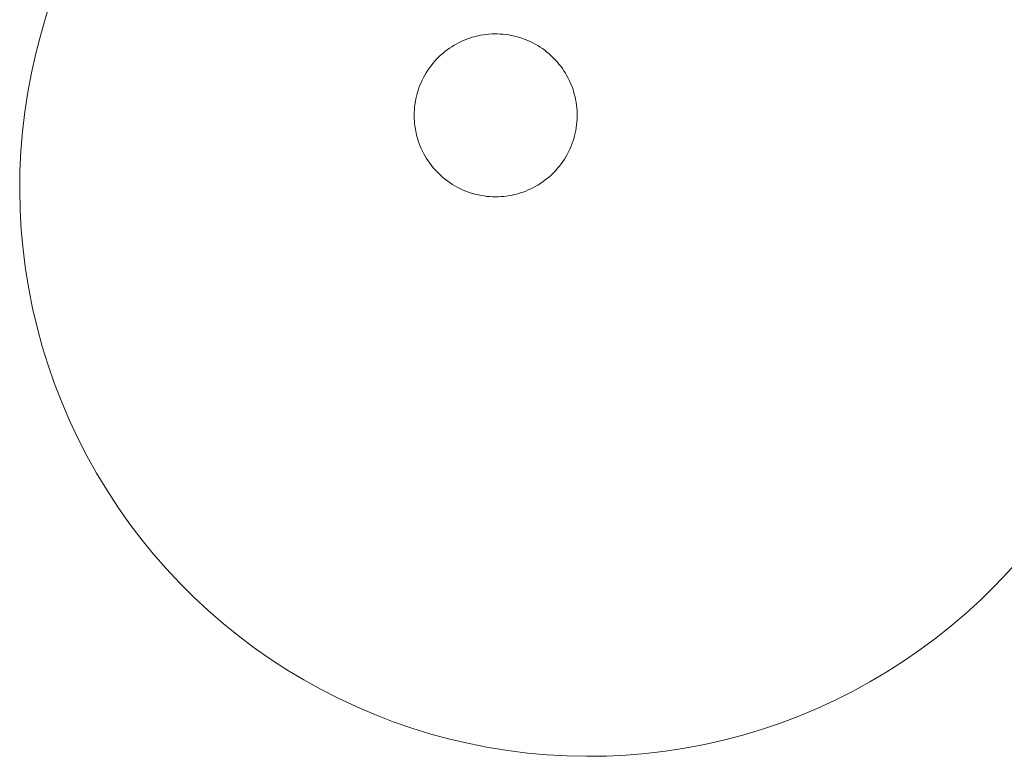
# Model space of a CAD drawing. Header units: millimetres. Extents: x -1459 to 125, y -3469 to 122.
# Tile 84 of 199: x -187.76 to -180.63, y -2950.14 to -2944.81. Entities that reach past the tile are written whole.
import ezdxf

# ---------------------------------------------------------------- set-up
doc = ezdxf.new("R2010")
doc.units = ezdxf.units.MM
doc.header["$MEASUREMENT"] = 0
doc.layers.add('Layer 1', color=7, linetype='Continuous')

msp = doc.modelspace()

# ---------------------------------------------------------------- linework, layer by layer
at = {"layer": 'Layer 1', "color": 5, "lineweight": 9}
for points in [[(-182.1575, -2942.1839), (-182.1575, -2942.1839), (-182.2918, -2942.1348), (-182.2918, -2942.1348), (-182.2918, -2942.1348), (-182.4276, -2942.0904), (-182.4276, -2942.0904), (-182.4276, -2942.0904), (-182.565, -2942.0507), (-182.565, -2942.0507), (-182.565, -2942.0507), (-182.7036, -2942.0159), (-182.7036, -2942.0159), (-182.7036, -2942.0159), (-182.8433, -2941.9859), (-182.8433, -2941.9859), (-182.8433, -2941.9859), (-182.984, -2941.9607), (-182.984, -2941.9607), (-182.984, -2941.9607), (-183.1255, -2941.9404), (-183.1255, -2941.9404), (-183.1255, -2941.9404), (-183.2676, -2941.9251), (-183.2676, -2941.9251), (-183.2676, -2941.9251), (-183.4102, -2941.9147), (-183.4102, -2941.9147), (-183.4102, -2941.9147), (-183.553, -2941.9093), (-183.553, -2941.9093), (-183.553, -2941.9093), (-183.6959, -2941.9088), (-183.6959, -2941.9088), (-183.6959, -2941.9088), (-183.8388, -2941.9132), (-183.8388, -2941.9132), (-183.8388, -2941.9132), (-183.9814, -2941.9227), (-183.9814, -2941.9227), (-183.9814, -2941.9227), (-184.1236, -2941.9371), (-184.1236, -2941.9371), (-184.1236, -2941.9371), (-184.2652, -2941.9564), (-184.2652, -2941.9564), (-184.2652, -2941.9564), (-184.4061, -2941.9806), (-184.4061, -2941.9806), (-184.4061, -2941.9806), (-184.546, -2942.0097), (-184.546, -2942.0097), (-184.546, -2942.0097), (-184.6849, -2942.0436), (-184.6849, -2942.0436), (-184.6849, -2942.0436), (-184.8224, -2942.0823), (-184.8224, -2942.0823), (-184.8224, -2942.0823), (-184.9586, -2942.1258), (-184.9586, -2942.1258), (-184.9586, -2942.1258), (-185.0932, -2942.1739), (-185.0932, -2942.1739), (-185.0932, -2942.1739), (-185.226, -2942.2268), (-185.226, -2942.2268), (-185.226, -2942.2268), (-185.3569, -2942.2841), (-185.3569, -2942.2841), (-185.3569, -2942.2841), (-185.4857, -2942.346), (-185.4857, -2942.346), (-185.4857, -2942.346), (-185.6123, -2942.4124), (-185.6123, -2942.4124), (-185.6123, -2942.4124), (-185.7365, -2942.4831), (-185.7365, -2942.4831), (-185.7365, -2942.4831), (-185.8582, -2942.558), (-185.8582, -2942.558), (-185.8582, -2942.558), (-185.9773, -2942.6372), (-185.9773, -2942.6372), (-185.9773, -2942.6372), (-186.0935, -2942.7204), (-186.0935, -2942.7204), (-186.0935, -2942.7204), (-186.2067, -2942.8076), (-186.2067, -2942.8076), (-186.2067, -2942.8076), (-186.3169, -2942.8987), (-186.3169, -2942.8987), (-186.3169, -2942.8987), (-186.4238, -2942.9935), (-186.4238, -2942.9935), (-186.4238, -2942.9935), (-186.5274, -2943.092), (-186.5274, -2943.092), (-186.5274, -2943.092), (-186.6275, -2943.194), (-186.6275, -2943.194), (-186.6275, -2943.194), (-186.7239, -2943.2995), (-186.7239, -2943.2995), (-186.7239, -2943.2995), (-186.8167, -2943.4082), (-186.8167, -2943.4082), (-186.8167, -2943.4082), (-186.9056, -2943.5201), (-186.9056, -2943.5201), (-186.9056, -2943.5201), (-186.9907, -2943.635), (-186.9907, -2943.635), (-186.9907, -2943.635), (-187.0716, -2943.7528), (-187.0716, -2943.7528), (-187.0716, -2943.7528), (-187.1484, -2943.8733), (-187.1484, -2943.8733), (-187.1484, -2943.8733), (-187.221, -2943.9965), (-187.221, -2943.9965), (-187.221, -2943.9965), (-187.2893, -2944.122), (-187.2893, -2944.122), (-187.2893, -2944.122), (-187.3532, -2944.2499), (-187.3532, -2944.2499), (-187.3532, -2944.2499), (-187.4126, -2944.3799), (-187.4126, -2944.3799), (-187.4126, -2944.3799), (-187.4675, -2944.5119), (-187.4675, -2944.5119), (-187.4675, -2944.5119), (-187.5177, -2944.6457), (-187.5177, -2944.6457), (-187.5177, -2944.6457), (-187.5633, -2944.7811), (-187.5633, -2944.7811), (-187.5633, -2944.7811), (-187.6041, -2944.9181), (-187.6041, -2944.9181), (-187.6041, -2944.9181), (-187.6402, -2945.0564), (-187.6402, -2945.0564), (-187.6402, -2945.0564), (-187.6714, -2945.1959), (-187.6714, -2945.1959), (-187.6714, -2945.1959), (-187.6978, -2945.3364), (-187.6978, -2945.3364), (-187.6978, -2945.3364), (-187.7193, -2945.4777), (-187.7193, -2945.4777), (-187.7193, -2945.4777), (-187.7358, -2945.6196), (-187.7358, -2945.6196), (-187.7358, -2945.6196), (-187.7475, -2945.7621), (-187.7475, -2945.7621), (-187.7475, -2945.7621), (-187.7542, -2945.9049), (-187.7542, -2945.9049), (-187.7542, -2945.9049), (-187.7559, -2946.0478), (-187.7559, -2946.0478), (-187.7559, -2946.0478), (-187.7526, -2946.1907), (-187.7526, -2946.1907), (-187.7526, -2946.1907), (-187.7444, -2946.3334), (-187.7444, -2946.3334), (-187.7444, -2946.3334), (-187.7313, -2946.4757), (-187.7313, -2946.4757), (-187.7313, -2946.4757), (-187.7132, -2946.6175), (-187.7132, -2946.6175), (-187.7132, -2946.6175), (-187.6902, -2946.7586), (-187.6902, -2946.7586), (-187.6902, -2946.7586), (-187.6624, -2946.8987), (-187.6624, -2946.8987), (-187.6624, -2946.8987), (-187.6297, -2947.0379), (-187.6297, -2947.0379), (-187.6297, -2947.0379), (-187.5921, -2947.1758), (-187.5921, -2947.1758), (-187.5921, -2947.1758), (-187.5498, -2947.3123), (-187.5498, -2947.3123), (-187.5498, -2947.3123), (-187.5028, -2947.4473), (-187.5028, -2947.4473), (-187.5028, -2947.4473), (-187.4512, -2947.5806), (-187.4512, -2947.5806), (-187.4512, -2947.5806), (-187.3949, -2947.712), (-187.3949, -2947.712), (-187.3949, -2947.712), (-187.3342, -2947.8413), (-187.3342, -2947.8413), (-187.3342, -2947.8413), (-187.2689, -2947.9685), (-187.2689, -2947.9685), (-187.2689, -2947.9685), (-187.1993, -2948.0933), (-187.1993, -2948.0933), (-187.1993, -2948.0933), (-187.1254, -2948.2157), (-187.1254, -2948.2157), (-187.1254, -2948.2157), (-187.0473, -2948.3354), (-187.0473, -2948.3354), (-187.0473, -2948.3354), (-186.9651, -2948.4523), (-186.9651, -2948.4523), (-186.9651, -2948.4523), (-186.8789, -2948.5663), (-186.8789, -2948.5663), (-186.8789, -2948.5663), (-186.7888, -2948.6772), (-186.7888, -2948.6772), (-186.7888, -2948.6772), (-186.6949, -2948.785), (-186.6949, -2948.785), (-186.6949, -2948.785), (-186.5973, -2948.8894), (-186.5973, -2948.8894), (-186.5973, -2948.8894), (-186.4961, -2948.9904), (-186.4961, -2948.9904), (-186.4961, -2948.9904), (-186.3915, -2949.0878), (-186.3915, -2949.0878), (-186.3915, -2949.0878), (-186.2836, -2949.1815), (-186.2836, -2949.1815), (-186.2836, -2949.1815), (-186.1725, -2949.2714), (-186.1725, -2949.2714), (-186.1725, -2949.2714), (-186.0583, -2949.3574), (-186.0583, -2949.3574), (-186.0583, -2949.3574), (-185.9412, -2949.4394), (-185.9412, -2949.4394), (-185.9412, -2949.4394), (-185.8214, -2949.5172), (-185.8214, -2949.5172), (-185.8214, -2949.5172), (-185.6989, -2949.5909), (-185.6989, -2949.5909), (-185.6989, -2949.5909), (-185.5739, -2949.6603), (-185.5739, -2949.6603), (-185.5739, -2949.6603), (-185.4466, -2949.7253), (-185.4466, -2949.7253), (-185.4466, -2949.7253), (-185.3171, -2949.7858), (-185.3171, -2949.7858), (-185.3171, -2949.7858), (-185.1856, -2949.8418), (-185.1856, -2949.8418), (-185.1856, -2949.8418), (-185.0523, -2949.8932), (-185.0523, -2949.8932), (-185.0523, -2949.8932), (-184.9172, -2949.9399), (-184.9172, -2949.9399), (-184.9172, -2949.9399), (-184.7806, -2949.982), (-184.7806, -2949.982), (-184.7806, -2949.982), (-184.6426, -2950.0192), (-184.6426, -2950.0192), (-184.6426, -2950.0192), (-184.5034, -2950.0517), (-184.5034, -2950.0517), (-184.5034, -2950.0517), (-184.3631, -2950.0793), (-184.3631, -2950.0793), (-184.3631, -2950.0793), (-184.222, -2950.102), (-184.222, -2950.102), (-184.222, -2950.102), (-184.0802, -2950.1198), (-184.0802, -2950.1198), (-184.0802, -2950.1198), (-183.9379, -2950.1326), (-183.9379, -2950.1326), (-183.9379, -2950.1326), (-183.7952, -2950.1406), (-183.7952, -2950.1406), (-183.7952, -2950.1406), (-183.6523, -2950.1435), (-183.6523, -2950.1435), (-183.6523, -2950.1435), (-183.5093, -2950.1415), (-183.5093, -2950.1415), (-183.5093, -2950.1415), (-183.3666, -2950.1346), (-183.3666, -2950.1346), (-183.3666, -2950.1346), (-183.2241, -2950.1227), (-183.2241, -2950.1227), (-183.2241, -2950.1227), (-183.0822, -2950.1058), (-183.0822, -2950.1058), (-183.0822, -2950.1058), (-182.9409, -2950.0841), (-182.9409, -2950.0841), (-182.9409, -2950.0841), (-182.8005, -2950.0574), (-182.8005, -2950.0574), (-182.8005, -2950.0574), (-182.6611, -2950.0259), (-182.6611, -2950.0259), (-182.6611, -2950.0259), (-182.5229, -2949.9896), (-182.5229, -2949.9896), (-182.5229, -2949.9896), (-182.386, -2949.9485), (-182.386, -2949.9485), (-182.386, -2949.9485), (-182.2506, -2949.9026), (-182.2506, -2949.9026), (-182.2506, -2949.9026), (-182.1169, -2949.8521), (-182.1169, -2949.8521), (-182.1169, -2949.8521), (-181.985, -2949.797), (-181.985, -2949.797), (-181.985, -2949.797), (-181.8551, -2949.7374), (-181.8551, -2949.7374), (-181.8551, -2949.7374), (-181.7274, -2949.6733), (-181.7274, -2949.6733), (-181.7274, -2949.6733), (-181.602, -2949.6047), (-181.602, -2949.6047), (-181.602, -2949.6047), (-181.479, -2949.5319), (-181.479, -2949.5319), (-181.479, -2949.5319), (-181.3586, -2949.4548), (-181.3586, -2949.4548), (-181.3586, -2949.4548), (-181.241, -2949.3737), (-181.241, -2949.3737), (-181.241, -2949.3737), (-181.1262, -2949.2884), (-181.1262, -2949.2884), (-181.1262, -2949.2884), (-181.0145, -2949.1993), (-181.0145, -2949.1993), (-181.0145, -2949.1993), (-180.9059, -2949.1063), (-180.9059, -2949.1063), (-180.9059, -2949.1063), (-180.8007, -2949.0096), (-180.8007, -2949.0096), (-180.8007, -2949.0096), (-180.6988, -2948.9093), (-180.6988, -2948.9093), (-180.6988, -2948.9093), (-180.6005, -2948.8056), (-180.6005, -2948.8056), (-180.6005, -2948.8056), (-180.5059, -2948.6985), (-180.5059, -2948.6985), (-180.5059, -2948.6985), (-180.415, -2948.5881), (-180.415, -2948.5881), (-180.415, -2948.5881), (-180.328, -2948.4747), (-180.328, -2948.4747), (-180.328, -2948.4747), (-180.245, -2948.3584), (-180.245, -2948.3584), (-180.245, -2948.3584), (-180.1661, -2948.2392), (-180.1661, -2948.2392), (-180.1661, -2948.2392), (-180.0914, -2948.1173), (-180.0914, -2948.1173), (-180.0914, -2948.1173), (-180.021, -2947.993), (-180.021, -2947.993), (-180.021, -2947.993), (-179.9549, -2947.8663), (-179.9549, -2947.8663), (-179.9549, -2947.8663), (-179.8932, -2947.7373), (-179.8932, -2947.7373), (-179.8932, -2947.7373), (-179.8361, -2947.6063), (-179.8361, -2947.6063), (-179.8361, -2947.6063), (-179.7835, -2947.4734), (-179.7835, -2947.4734), (-179.7835, -2947.4734), (-179.7356, -2947.3387), (-179.7356, -2947.3387), (-179.7356, -2947.3387), (-179.6924, -2947.2025), (-179.6924, -2947.2025), (-179.6924, -2947.2025), (-179.654, -2947.0648), (-179.654, -2947.0648), (-179.654, -2947.0648), (-179.6203, -2946.9259), (-179.6203, -2946.9259), (-179.6203, -2946.9259), (-179.5915, -2946.7859), (-179.5915, -2946.7859), (-179.5915, -2946.7859), (-179.5676, -2946.645), (-179.5676, -2946.645), (-179.5676, -2946.645), (-179.5485, -2946.5033), (-179.5485, -2946.5033), (-179.5485, -2946.5033), (-179.5344, -2946.3611), (-179.5344, -2946.3611), (-179.5344, -2946.3611), (-179.5253, -2946.2185), (-179.5253, -2946.2185), (-179.5253, -2946.2185), (-179.5211, -2946.0756), (-179.5211, -2946.0756), (-179.5211, -2946.0756), (-179.5218, -2945.9327), (-179.5218, -2945.9327), (-179.5218, -2945.9327), (-179.5275, -2945.7899), (-179.5275, -2945.7899), (-179.5275, -2945.7899), (-179.5382, -2945.6473), (-179.5382, -2945.6473), (-179.5382, -2945.6473), (-179.5538, -2945.5053), (-179.5538, -2945.5053), (-179.5538, -2945.5053), (-179.5743, -2945.3638), (-179.5743, -2945.3638), (-179.5743, -2945.3638), (-179.5998, -2945.2232), (-179.5998, -2945.2232), (-179.5998, -2945.2232), (-179.6301, -2945.0835), (-179.6301, -2945.0835), (-179.6301, -2945.0835), (-179.6652, -2944.9449), (-179.6652, -2944.9449), (-179.6652, -2944.9449), (-179.7051, -2944.8077), (-179.7051, -2944.8077), (-179.7051, -2944.8077), (-179.7498, -2944.6719), (-179.7498, -2944.6719), (-179.7498, -2944.6719), (-179.7991, -2944.5378), (-179.7991, -2944.5378), (-179.7991, -2944.5378), (-179.8531, -2944.4054), (-179.8531, -2944.4054), (-179.8531, -2944.4054), (-179.9116, -2944.275), (-179.9116, -2944.275), (-179.9116, -2944.275), (-179.9746, -2944.1467), (-179.9746, -2944.1467), (-179.9746, -2944.1467), (-180.042, -2944.0207), (-180.042, -2944.0207), (-180.042, -2944.0207), (-180.1138, -2943.8971), (-180.1138, -2943.8971), (-180.1138, -2943.8971), (-180.1898, -2943.776), (-180.1898, -2943.776), (-180.1898, -2943.776), (-180.27, -2943.6577), (-180.27, -2943.6577), (-180.27, -2943.6577), (-180.3542, -2943.5422), (-180.3542, -2943.5422), (-180.3542, -2943.5422), (-180.4424, -2943.4297), (-180.4424, -2943.4297), (-180.4424, -2943.4297), (-180.5344, -2943.3204), (-180.5344, -2943.3204), (-180.5344, -2943.3204), (-180.6302, -2943.2143), (-180.6302, -2943.2143), (-180.6302, -2943.2143), (-180.7296, -2943.1116), (-180.7296, -2943.1116), (-180.7296, -2943.1116), (-180.8325, -2943.0124), (-180.8325, -2943.0124), (-180.8325, -2943.0124), (-180.9388, -2942.9168), (-180.9388, -2942.9168), (-180.9388, -2942.9168), (-181.0483, -2942.825), (-181.0483, -2942.825), (-181.0483, -2942.825), (-181.1609, -2942.737), (-181.1609, -2942.737), (-181.1609, -2942.737), (-181.2766, -2942.653), (-181.2766, -2942.653), (-181.2766, -2942.653), (-181.3951, -2942.5731), (-181.3951, -2942.5731), (-181.3951, -2942.5731), (-181.5163, -2942.4973), (-181.5163, -2942.4973), (-181.5163, -2942.4973), (-181.64, -2942.4258), (-181.64, -2942.4258), (-181.64, -2942.4258), (-181.7662, -2942.3586), (-181.7662, -2942.3586), (-181.7662, -2942.3586), (-181.8946, -2942.2958), (-181.8946, -2942.2958), (-181.8946, -2942.2958), (-182.0251, -2942.2376), (-182.0251, -2942.2376), (-182.0251, -2942.2376), (-182.1575, -2942.1839), (-182.1575, -2942.1839)], [(-184.38, -2944.918), (-184.38, -2944.918), (-184.4002, -2944.9207), (-184.4002, -2944.9207), (-184.4002, -2944.9207), (-184.4204, -2944.9242), (-184.4204, -2944.9242), (-184.4204, -2944.9242), (-184.4405, -2944.9283), (-184.4405, -2944.9283), (-184.4405, -2944.9283), (-184.4604, -2944.9332), (-184.4604, -2944.9332), (-184.4604, -2944.9332), (-184.4801, -2944.9387), (-184.4801, -2944.9387), (-184.4801, -2944.9387), (-184.4996, -2944.9449), (-184.4996, -2944.9449), (-184.4996, -2944.9449), (-184.5189, -2944.9518), (-184.5189, -2944.9518), (-184.5189, -2944.9518), (-184.5379, -2944.9593), (-184.5379, -2944.9593), (-184.5379, -2944.9593), (-184.5567, -2944.9675), (-184.5567, -2944.9675), (-184.5567, -2944.9675), (-184.5751, -2944.9764), (-184.5751, -2944.9764), (-184.5751, -2944.9764), (-184.5933, -2944.9858), (-184.5933, -2944.9858), (-184.5933, -2944.9858), (-184.6111, -2944.996), (-184.6111, -2944.996), (-184.6111, -2944.996), (-184.6285, -2945.0067), (-184.6285, -2945.0067), (-184.6285, -2945.0067), (-184.6456, -2945.018), (-184.6456, -2945.018), (-184.6456, -2945.018), (-184.6622, -2945.0299), (-184.6622, -2945.0299), (-184.6622, -2945.0299), (-184.6785, -2945.0424), (-184.6785, -2945.0424), (-184.6785, -2945.0424), (-184.6943, -2945.0554), (-184.6943, -2945.0554), (-184.6943, -2945.0554), (-184.7096, -2945.069), (-184.7096, -2945.069), (-184.7096, -2945.069), (-184.7244, -2945.0831), (-184.7244, -2945.0831), (-184.7244, -2945.0831), (-184.7388, -2945.0977), (-184.7388, -2945.0977), (-184.7388, -2945.0977), (-184.7526, -2945.1128), (-184.7526, -2945.1128), (-184.7526, -2945.1128), (-184.7659, -2945.1283), (-184.7659, -2945.1283), (-184.7659, -2945.1283), (-184.7787, -2945.1443), (-184.7787, -2945.1443), (-184.7787, -2945.1443), (-184.7909, -2945.1608), (-184.7909, -2945.1608), (-184.7909, -2945.1608), (-184.8025, -2945.1776), (-184.8025, -2945.1776), (-184.8025, -2945.1776), (-184.8135, -2945.1949), (-184.8135, -2945.1949), (-184.8135, -2945.1949), (-184.8239, -2945.2125), (-184.8239, -2945.2125), (-184.8239, -2945.2125), (-184.8337, -2945.2305), (-184.8337, -2945.2305), (-184.8337, -2945.2305), (-184.8429, -2945.2488), (-184.8429, -2945.2488), (-184.8429, -2945.2488), (-184.8514, -2945.2674), (-184.8514, -2945.2674), (-184.8514, -2945.2674), (-184.8593, -2945.2863), (-184.8593, -2945.2863), (-184.8593, -2945.2863), (-184.8665, -2945.3055), (-184.8665, -2945.3055), (-184.8665, -2945.3055), (-184.8731, -2945.3249), (-184.8731, -2945.3249), (-184.8731, -2945.3249), (-184.8789, -2945.3445), (-184.8789, -2945.3445), (-184.8789, -2945.3445), (-184.8841, -2945.3643), (-184.8841, -2945.3643), (-184.8841, -2945.3643), (-184.8886, -2945.3843), (-184.8886, -2945.3843), (-184.8886, -2945.3843), (-184.8924, -2945.4044), (-184.8924, -2945.4044), (-184.8924, -2945.4044), (-184.8955, -2945.4246), (-184.8955, -2945.4246), (-184.8955, -2945.4246), (-184.8979, -2945.4449), (-184.8979, -2945.4449), (-184.8979, -2945.4449), (-184.8996, -2945.4653), (-184.8996, -2945.4653), (-184.8996, -2945.4653), (-184.9006, -2945.4858), (-184.9006, -2945.4858), (-184.9006, -2945.4858), (-184.9008, -2945.5063), (-184.9008, -2945.5063), (-184.9008, -2945.5063), (-184.9004, -2945.5267), (-184.9004, -2945.5267), (-184.9004, -2945.5267), (-184.8992, -2945.5472), (-184.8992, -2945.5472), (-184.8992, -2945.5472), (-184.8974, -2945.5676), (-184.8974, -2945.5676), (-184.8974, -2945.5676), (-184.8948, -2945.5879), (-184.8948, -2945.5879), (-184.8948, -2945.5879), (-184.8915, -2945.6081), (-184.8915, -2945.6081), (-184.8915, -2945.6081), (-184.8876, -2945.6282), (-184.8876, -2945.6282), (-184.8876, -2945.6282), (-184.8829, -2945.6481), (-184.8829, -2945.6481), (-184.8829, -2945.6481), (-184.8775, -2945.6679), (-184.8775, -2945.6679), (-184.8775, -2945.6679), (-184.8715, -2945.6874), (-184.8715, -2945.6874), (-184.8715, -2945.6874), (-184.8648, -2945.7068), (-184.8648, -2945.7068), (-184.8648, -2945.7068), (-184.8574, -2945.7259), (-184.8574, -2945.7259), (-184.8574, -2945.7259), (-184.8494, -2945.7447), (-184.8494, -2945.7447), (-184.8494, -2945.7447), (-184.8407, -2945.7632), (-184.8407, -2945.7632), (-184.8407, -2945.7632), (-184.8314, -2945.7815), (-184.8314, -2945.7815), (-184.8314, -2945.7815), (-184.8214, -2945.7993), (-184.8214, -2945.7993), (-184.8214, -2945.7993), (-184.8108, -2945.8169), (-184.8108, -2945.8169), (-184.8108, -2945.8169), (-184.7997, -2945.834), (-184.7997, -2945.834), (-184.7997, -2945.834), (-184.7879, -2945.8508), (-184.7879, -2945.8508), (-184.7879, -2945.8508), (-184.7756, -2945.8671), (-184.7756, -2945.8671), (-184.7756, -2945.8671), (-184.7627, -2945.883), (-184.7627, -2945.883), (-184.7627, -2945.883), (-184.7492, -2945.8985), (-184.7492, -2945.8985), (-184.7492, -2945.8985), (-184.7353, -2945.9135), (-184.7353, -2945.9135), (-184.7353, -2945.9135), (-184.7208, -2945.9279), (-184.7208, -2945.9279), (-184.7208, -2945.9279), (-184.7058, -2945.9419), (-184.7058, -2945.9419), (-184.7058, -2945.9419), (-184.6904, -2945.9553), (-184.6904, -2945.9553), (-184.6904, -2945.9553), (-184.6745, -2945.9682), (-184.6745, -2945.9682), (-184.6745, -2945.9682), (-184.6581, -2945.9806), (-184.6581, -2945.9806), (-184.6581, -2945.9806), (-184.6414, -2945.9923), (-184.6414, -2945.9923), (-184.6414, -2945.9923), (-184.6242, -2946.0035), (-184.6242, -2946.0035), (-184.6242, -2946.0035), (-184.6067, -2946.0141), (-184.6067, -2946.0141), (-184.6067, -2946.0141), (-184.5888, -2946.024), (-184.5888, -2946.024), (-184.5888, -2946.024), (-184.5706, -2946.0333), (-184.5706, -2946.0333), (-184.5706, -2946.0333), (-184.552, -2946.042), (-184.552, -2946.042), (-184.552, -2946.042), (-184.5332, -2946.0501), (-184.5332, -2946.0501), (-184.5332, -2946.0501), (-184.5141, -2946.0575), (-184.5141, -2946.0575), (-184.5141, -2946.0575), (-184.4948, -2946.0642), (-184.4948, -2946.0642), (-184.4948, -2946.0642), (-184.4752, -2946.0702), (-184.4752, -2946.0702), (-184.4752, -2946.0702), (-184.4555, -2946.0756), (-184.4555, -2946.0756), (-184.4555, -2946.0756), (-184.4355, -2946.0802), (-184.4355, -2946.0802), (-184.4355, -2946.0802), (-184.4154, -2946.0842), (-184.4154, -2946.0842), (-184.4154, -2946.0842), (-184.3952, -2946.0875), (-184.3952, -2946.0875), (-184.3952, -2946.0875), (-184.3749, -2946.0901), (-184.3749, -2946.0901), (-184.3749, -2946.0901), (-184.3545, -2946.0919), (-184.3545, -2946.0919), (-184.3545, -2946.0919), (-184.3341, -2946.0931), (-184.3341, -2946.0931), (-184.3341, -2946.0931), (-184.3136, -2946.0935), (-184.3136, -2946.0935), (-184.3136, -2946.0935), (-184.2932, -2946.0933), (-184.2932, -2946.0933), (-184.2932, -2946.0933), (-184.2727, -2946.0923), (-184.2727, -2946.0923), (-184.2727, -2946.0923), (-184.2523, -2946.0906), (-184.2523, -2946.0906), (-184.2523, -2946.0906), (-184.232, -2946.0882), (-184.232, -2946.0882), (-184.232, -2946.0882), (-184.2117, -2946.0851), (-184.2117, -2946.0851), (-184.2117, -2946.0851), (-184.1916, -2946.0813), (-184.1916, -2946.0813), (-184.1916, -2946.0813), (-184.1716, -2946.0768), (-184.1716, -2946.0768), (-184.1716, -2946.0768), (-184.1518, -2946.0716), (-184.1518, -2946.0716), (-184.1518, -2946.0716), (-184.1322, -2946.0658), (-184.1322, -2946.0658), (-184.1322, -2946.0658), (-184.1128, -2946.0592), (-184.1128, -2946.0592), (-184.1128, -2946.0592), (-184.0937, -2946.052), (-184.0937, -2946.052), (-184.0937, -2946.052), (-184.0748, -2946.0441), (-184.0748, -2946.0441), (-184.0748, -2946.0441), (-184.0562, -2946.0356), (-184.0562, -2946.0356), (-184.0562, -2946.0356), (-184.0378, -2946.0264), (-184.0378, -2946.0264), (-184.0378, -2946.0264), (-184.0199, -2946.0166), (-184.0199, -2946.0166), (-184.0199, -2946.0166), (-184.0022, -2946.0062), (-184.0022, -2946.0062), (-184.0022, -2946.0062), (-183.985, -2945.9952), (-183.985, -2945.9952), (-183.985, -2945.9952), (-183.9681, -2945.9836), (-183.9681, -2945.9836), (-183.9681, -2945.9836), (-183.9517, -2945.9714), (-183.9517, -2945.9714), (-183.9517, -2945.9714), (-183.9357, -2945.9587), (-183.9357, -2945.9587), (-183.9357, -2945.9587), (-183.9201, -2945.9454), (-183.9201, -2945.9454), (-183.9201, -2945.9454), (-183.905, -2945.9315), (-183.905, -2945.9315), (-183.905, -2945.9315), (-183.8904, -2945.9172), (-183.8904, -2945.9172), (-183.8904, -2945.9172), (-183.8763, -2945.9023), (-183.8763, -2945.9023), (-183.8763, -2945.9023), (-183.8627, -2945.887), (-183.8627, -2945.887), (-183.8627, -2945.887), (-183.8497, -2945.8712), (-183.8497, -2945.8712), (-183.8497, -2945.8712), (-183.8372, -2945.855), (-183.8372, -2945.855), (-183.8372, -2945.855), (-183.8253, -2945.8383), (-183.8253, -2945.8383), (-183.8253, -2945.8383), (-183.814, -2945.8213), (-183.814, -2945.8213), (-183.814, -2945.8213), (-183.8033, -2945.8038), (-183.8033, -2945.8038), (-183.8033, -2945.8038), (-183.7932, -2945.786), (-183.7932, -2945.786), (-183.7932, -2945.786), (-183.7837, -2945.7679), (-183.7837, -2945.7679), (-183.7837, -2945.7679), (-183.7748, -2945.7494), (-183.7748, -2945.7494), (-183.7748, -2945.7494), (-183.7666, -2945.7306), (-183.7666, -2945.7306), (-183.7666, -2945.7306), (-183.7591, -2945.7116), (-183.7591, -2945.7116), (-183.7591, -2945.7116), (-183.7522, -2945.6923), (-183.7522, -2945.6923), (-183.7522, -2945.6923), (-183.746, -2945.6728), (-183.746, -2945.6728), (-183.746, -2945.6728), (-183.7405, -2945.6531), (-183.7405, -2945.6531), (-183.7405, -2945.6531), (-183.7356, -2945.6332), (-183.7356, -2945.6332), (-183.7356, -2945.6332), (-183.7315, -2945.6132), (-183.7315, -2945.6132), (-183.7315, -2945.6132), (-183.728, -2945.593), (-183.728, -2945.593), (-183.728, -2945.593), (-183.7253, -2945.5727), (-183.7253, -2945.5727), (-183.7253, -2945.5727), (-183.7232, -2945.5523), (-183.7232, -2945.5523), (-183.7232, -2945.5523), (-183.7219, -2945.5319), (-183.7219, -2945.5319), (-183.7219, -2945.5319), (-183.7213, -2945.5114), (-183.7213, -2945.5114), (-183.7213, -2945.5114), (-183.7214, -2945.491), (-183.7214, -2945.491), (-183.7214, -2945.491), (-183.7222, -2945.4705), (-183.7222, -2945.4705), (-183.7222, -2945.4705), (-183.7237, -2945.4501), (-183.7237, -2945.4501), (-183.7237, -2945.4501), (-183.7259, -2945.4297), (-183.7259, -2945.4297), (-183.7259, -2945.4297), (-183.7288, -2945.4095), (-183.7288, -2945.4095), (-183.7288, -2945.4095), (-183.7324, -2945.3893), (-183.7324, -2945.3893), (-183.7324, -2945.3893), (-183.7368, -2945.3693), (-183.7368, -2945.3693), (-183.7368, -2945.3693), (-183.7418, -2945.3495), (-183.7418, -2945.3495), (-183.7418, -2945.3495), (-183.7475, -2945.3298), (-183.7475, -2945.3298), (-183.7475, -2945.3298), (-183.7538, -2945.3103), (-183.7538, -2945.3103), (-183.7538, -2945.3103), (-183.7609, -2945.2911), (-183.7609, -2945.2911), (-183.7609, -2945.2911), (-183.7686, -2945.2722), (-183.7686, -2945.2722), (-183.7686, -2945.2722), (-183.777, -2945.2535), (-183.777, -2945.2535), (-183.777, -2945.2535), (-183.786, -2945.2351), (-183.786, -2945.2351), (-183.786, -2945.2351), (-183.7956, -2945.217), (-183.7956, -2945.217), (-183.7956, -2945.217), (-183.8059, -2945.1993), (-183.8059, -2945.1993), (-183.8059, -2945.1993), (-183.8167, -2945.182), (-183.8167, -2945.182), (-183.8167, -2945.182), (-183.8282, -2945.165), (-183.8282, -2945.165), (-183.8282, -2945.165), (-183.8403, -2945.1484), (-183.8403, -2945.1484), (-183.8403, -2945.1484), (-183.8529, -2945.1323), (-183.8529, -2945.1323), (-183.8529, -2945.1323), (-183.866, -2945.1166), (-183.866, -2945.1166), (-183.866, -2945.1166), (-183.8797, -2945.1014), (-183.8797, -2945.1014), (-183.8797, -2945.1014), (-183.894, -2945.0867), (-183.894, -2945.0867), (-183.894, -2945.0867), (-183.9087, -2945.0725), (-183.9087, -2945.0725), (-183.9087, -2945.0725), (-183.9239, -2945.0588), (-183.9239, -2945.0588), (-183.9239, -2945.0588), (-183.9396, -2945.0456), (-183.9396, -2945.0456), (-183.9396, -2945.0456), (-183.9557, -2945.033), (-183.9557, -2945.033), (-183.9557, -2945.033), (-183.9723, -2945.0209), (-183.9723, -2945.0209), (-183.9723, -2945.0209), (-183.9892, -2945.0095), (-183.9892, -2945.0095), (-183.9892, -2945.0095), (-184.0066, -2944.9986), (-184.0066, -2944.9986), (-184.0066, -2944.9986), (-184.0243, -2944.9883), (-184.0243, -2944.9883), (-184.0243, -2944.9883), (-184.0423, -2944.9787), (-184.0423, -2944.9787), (-184.0423, -2944.9787), (-184.0607, -2944.9697), (-184.0607, -2944.9697), (-184.0607, -2944.9697), (-184.0794, -2944.9613), (-184.0794, -2944.9613), (-184.0794, -2944.9613), (-184.0984, -2944.9536), (-184.0984, -2944.9536), (-184.0984, -2944.9536), (-184.1176, -2944.9466), (-184.1176, -2944.9466), (-184.1176, -2944.9466), (-184.137, -2944.9402), (-184.137, -2944.9402), (-184.137, -2944.9402), (-184.1567, -2944.9345), (-184.1567, -2944.9345), (-184.1567, -2944.9345), (-184.1766, -2944.9295), (-184.1766, -2944.9295), (-184.1766, -2944.9295), (-184.1966, -2944.9252), (-184.1966, -2944.9252), (-184.1966, -2944.9252), (-184.2167, -2944.9215), (-184.2167, -2944.9215), (-184.2167, -2944.9215), (-184.237, -2944.9186), (-184.237, -2944.9186), (-184.237, -2944.9186), (-184.2573, -2944.9164), (-184.2573, -2944.9164), (-184.2573, -2944.9164), (-184.2778, -2944.9149), (-184.2778, -2944.9149), (-184.2778, -2944.9149), (-184.2982, -2944.9141), (-184.2982, -2944.9141), (-184.2982, -2944.9141), (-184.3187, -2944.914), (-184.3187, -2944.914), (-184.3187, -2944.914), (-184.3392, -2944.9146), (-184.3392, -2944.9146), (-184.3392, -2944.9146), (-184.3596, -2944.9159), (-184.3596, -2944.9159), (-184.3596, -2944.9159), (-184.38, -2944.918), (-184.38, -2944.918)]]:
    msp.add_open_spline(points, degree=3, knots=[0, 0, 0, 0, 0.005525, 0.005525, 0.005525, 0.01105, 0.01105, 0.01105, 0.016575, 0.016575, 0.016575, 0.022099, 0.022099, 0.022099, 0.027624, 0.027624, 0.027624, 0.033149, 0.033149, 0.033149, 0.038674, 0.038674, 0.038674, 0.044199, 0.044199, 0.044199, 0.049724, 0.049724, 0.049724, 0.055249, 0.055249, 0.055249, 0.060773, 0.060773, 0.060773, 0.066298, 0.066298, 0.066298, 0.071823, 0.071823, 0.071823, 0.077348, 0.077348, 0.077348, 0.082873, 0.082873, 0.082873, 0.088398, 0.088398, 0.088398, 0.093923, 0.093923, 0.093923, 0.099448, 0.099448, 0.099448, 0.104972, 0.104972, 0.104972, 0.110497, 0.110497, 0.110497, 0.116022, 0.116022, 0.116022, 0.121547, 0.121547, 0.121547, 0.127072, 0.127072, 0.127072, 0.132597, 0.132597, 0.132597, 0.138122, 0.138122, 0.138122, 0.143646, 0.143646, 0.143646, 0.149171, 0.149171, 0.149171, 0.154696, 0.154696, 0.154696, 0.160221, 0.160221, 0.160221, 0.165746, 0.165746, 0.165746, 0.171271, 0.171271, 0.171271, 0.176796, 0.176796, 0.176796, 0.18232, 0.18232, 0.18232, 0.187845, 0.187845, 0.187845, 0.19337, 0.19337, 0.19337, 0.198895, 0.198895, 0.198895, 0.20442, 0.20442, 0.20442, 0.209945, 0.209945, 0.209945, 0.21547, 0.21547, 0.21547, 0.220994, 0.220994, 0.220994, 0.226519, 0.226519, 0.226519, 0.232044, 0.232044, 0.232044, 0.237569, 0.237569, 0.237569, 0.243094, 0.243094, 0.243094, 0.248619, 0.248619, 0.248619, 0.254144, 0.254144, 0.254144, 0.259669, 0.259669, 0.259669, 0.265193, 0.265193, 0.265193, 0.270718, 0.270718, 0.270718, 0.276243, 0.276243, 0.276243, 0.281768, 0.281768, 0.281768, 0.287293, 0.287293, 0.287293, 0.292818, 0.292818, 0.292818, 0.298343, 0.298343, 0.298343, 0.303867, 0.303867, 0.303867, 0.309392, 0.309392, 0.309392, 0.314917, 0.314917, 0.314917, 0.320442, 0.320442, 0.320442, 0.325967, 0.325967, 0.325967, 0.331492, 0.331492, 0.331492, 0.337017, 0.337017, 0.337017, 0.342541, 0.342541, 0.342541, 0.348066, 0.348066, 0.348066, 0.353591, 0.353591, 0.353591, 0.359116, 0.359116, 0.359116, 0.364641, 0.364641, 0.364641, 0.370166, 0.370166, 0.370166, 0.375691, 0.375691, 0.375691, 0.381215, 0.381215, 0.381215, 0.38674, 0.38674, 0.38674, 0.392265, 0.392265, 0.392265, 0.39779, 0.39779, 0.39779, 0.403315, 0.403315, 0.403315, 0.40884, 0.40884, 0.40884, 0.414365, 0.414365, 0.414365, 0.41989, 0.41989, 0.41989, 0.425414, 0.425414, 0.425414, 0.430939, 0.430939, 0.430939, 0.436464, 0.436464, 0.436464, 0.441989, 0.441989, 0.441989, 0.447514, 0.447514, 0.447514, 0.453039, 0.453039, 0.453039, 0.458564, 0.458564, 0.458564, 0.464088, 0.464088, 0.464088, 0.469613, 0.469613, 0.469613, 0.475138, 0.475138, 0.475138, 0.480663, 0.480663, 0.480663, 0.486188, 0.486188, 0.486188, 0.491713, 0.491713, 0.491713, 0.497238, 0.497238, 0.497238, 0.502762, 0.502762, 0.502762, 0.508287, 0.508287, 0.508287, 0.513812, 0.513812, 0.513812, 0.519337, 0.519337, 0.519337, 0.524862, 0.524862, 0.524862, 0.530387, 0.530387, 0.530387, 0.535912, 0.535912, 0.535912, 0.541436, 0.541436, 0.541436, 0.546961, 0.546961, 0.546961, 0.552486, 0.552486, 0.552486, 0.558011, 0.558011, 0.558011, 0.563536, 0.563536, 0.563536, 0.569061, 0.569061, 0.569061, 0.574586, 0.574586, 0.574586, 0.58011, 0.58011, 0.58011, 0.585635, 0.585635, 0.585635, 0.59116, 0.59116, 0.59116, 0.596685, 0.596685, 0.596685, 0.60221, 0.60221, 0.60221, 0.607735, 0.607735, 0.607735, 0.61326, 0.61326, 0.61326, 0.618785, 0.618785, 0.618785, 0.624309, 0.624309, 0.624309, 0.629834, 0.629834, 0.629834, 0.635359, 0.635359, 0.635359, 0.640884, 0.640884, 0.640884, 0.646409, 0.646409, 0.646409, 0.651934, 0.651934, 0.651934, 0.657459, 0.657459, 0.657459, 0.662983, 0.662983, 0.662983, 0.668508, 0.668508, 0.668508, 0.674033, 0.674033, 0.674033, 0.679558, 0.679558, 0.679558, 0.685083, 0.685083, 0.685083, 0.690608, 0.690608, 0.690608, 0.696133, 0.696133, 0.696133, 0.701657, 0.701657, 0.701657, 0.707182, 0.707182, 0.707182, 0.712707, 0.712707, 0.712707, 0.718232, 0.718232, 0.718232, 0.723757, 0.723757, 0.723757, 0.729282, 0.729282, 0.729282, 0.734807, 0.734807, 0.734807, 0.740331, 0.740331, 0.740331, 0.745856, 0.745856, 0.745856, 0.751381, 0.751381, 0.751381, 0.756906, 0.756906, 0.756906, 0.762431, 0.762431, 0.762431, 0.767956, 0.767956, 0.767956, 0.773481, 0.773481, 0.773481, 0.779006, 0.779006, 0.779006, 0.78453, 0.78453, 0.78453, 0.790055, 0.790055, 0.790055, 0.79558, 0.79558, 0.79558, 0.801105, 0.801105, 0.801105, 0.80663, 0.80663, 0.80663, 0.812155, 0.812155, 0.812155, 0.81768, 0.81768, 0.81768, 0.823204, 0.823204, 0.823204, 0.828729, 0.828729, 0.828729, 0.834254, 0.834254, 0.834254, 0.839779, 0.839779, 0.839779, 0.845304, 0.845304, 0.845304, 0.850829, 0.850829, 0.850829, 0.856354, 0.856354, 0.856354, 0.861878, 0.861878, 0.861878, 0.867403, 0.867403, 0.867403, 0.872928, 0.872928, 0.872928, 0.878453, 0.878453, 0.878453, 0.883978, 0.883978, 0.883978, 0.889503, 0.889503, 0.889503, 0.895028, 0.895028, 0.895028, 0.900552, 0.900552, 0.900552, 0.906077, 0.906077, 0.906077, 0.911602, 0.911602, 0.911602, 0.917127, 0.917127, 0.917127, 0.922652, 0.922652, 0.922652, 0.928177, 0.928177, 0.928177, 0.933702, 0.933702, 0.933702, 0.939227, 0.939227, 0.939227, 0.944751, 0.944751, 0.944751, 0.950276, 0.950276, 0.950276, 0.955801, 0.955801, 0.955801, 0.961326, 0.961326, 0.961326, 0.966851, 0.966851, 0.966851, 0.972376, 0.972376, 0.972376, 0.977901, 0.977901, 0.977901, 0.983425, 0.983425, 0.983425, 0.98895, 0.98895, 0.98895, 0.994475, 0.994475, 0.994475, 1, 1, 1, 1], dxfattribs=at)

doc.saveas('drawing.dxf')
